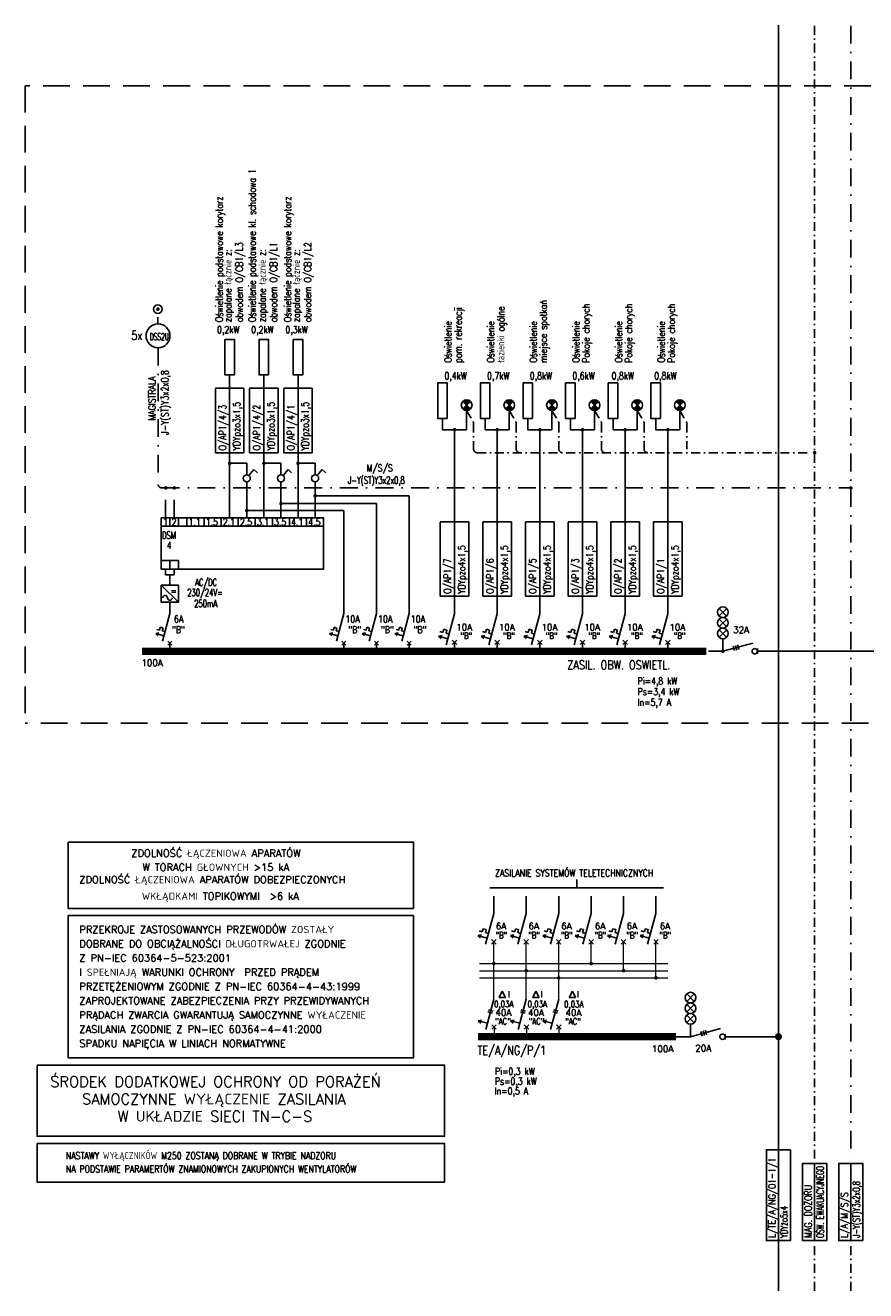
# Model space of a CAD drawing. Header units: inches. Extents: x -145354 to -97635, y 38777 to 78670.
# Tile 217 of 231: x -123907 to -121546, y 58046 to 61599. Entities that reach past the tile are written whole.
import ezdxf

# ---------------------------------------------------------------- set-up
doc = ezdxf.new("R2010")
doc.units = ezdxf.units.IN
doc.header["$MEASUREMENT"] = 0
for name, pattern in [('DASHDOT', [1, 0.5, -0.25, 0, -0.25]), ('DASHDOTX2', [2, 1, -0.5, 0, -0.5]), ('HIDDEN', [0.375, 0.25, -0.125])]:
    doc.linetypes.add(name, pattern=pattern)
doc.layers.add('E-35', color=6, linetype='Continuous', lineweight=25)
for name, color, linetype in [('E35', 6, 'Continuous'), ('E50', 3, 'Continuous'), ('E_OPIS_MOCE', 6, 'Continuous')]:
    doc.layers.add(name, color=color, linetype=linetype)
doc.styles.add('ROMANS', font='romans', dxfattribs={"width": 0.85})

msp = doc.modelspace()

# ---------------------------------------------------------------- hatches: boundary and pattern name
at = {"layer": 'E35'}
h = msp.add_hatch(color=256, dxfattribs=at)
h.paths.add_polyline_path([(-122678, 60543.01, -0.4187988), (-122656.62, 60542.84), (-122667.4, 60532.4)])
h.paths.add_polyline_path([(-122678.17, 60521.97), (-122667.4, 60532.4), (-122656.79, 60521.8, -0.4187988)])
h = msp.add_hatch(color=256, dxfattribs=at)
h.paths.add_polyline_path([(-122558.22, 60543.01, -0.4187988), (-122536.84, 60542.84), (-122547.61, 60532.4)])
h.paths.add_polyline_path([(-122558.38, 60521.97), (-122547.61, 60532.4), (-122537.01, 60521.8, -0.4187988)])
h = msp.add_hatch(color=256, dxfattribs=at)
h.paths.add_polyline_path([(-122438.44, 60543.01, -0.4187988), (-122417.06, 60542.84), (-122427.83, 60532.4)])
h.paths.add_polyline_path([(-122438.6, 60521.97), (-122427.83, 60532.4), (-122417.23, 60521.8, -0.4187988)])
h = msp.add_hatch(color=256, dxfattribs=at)
h.paths.add_polyline_path([(-122318.66, 60543.01, -0.4187988), (-122297.28, 60542.84), (-122308.05, 60532.4)])
h.paths.add_polyline_path([(-122318.82, 60521.97), (-122308.05, 60532.4), (-122297.44, 60521.8, -0.4187988)])
h = msp.add_hatch(color=256, dxfattribs=at)
h.paths.add_polyline_path([(-122198.88, 60543.01, -0.4187988), (-122177.5, 60542.84), (-122188.27, 60532.4)])
h.paths.add_polyline_path([(-122199.04, 60521.97), (-122188.27, 60532.4), (-122177.66, 60521.8, -0.4187988)])
h = msp.add_hatch(color=256, dxfattribs=at)
h.paths.add_polyline_path([(-122079.09, 60543.01, -0.4187988), (-122057.72, 60542.84), (-122068.49, 60532.4)])
h.paths.add_polyline_path([(-122079.26, 60521.97), (-122068.49, 60532.4), (-122057.88, 60521.8, -0.4187988)])

# ---------------------------------------------------------------- linework, layer by layer
at = {"layer": 'E-35', "linetype": 'DASHDOTX2', "ltscale": 25}
for p, q in [((-121689.95, 61597.77), (-121689.95, 58403)), ((-123534.66, 60779.68), (-123534.66, 60760.65)), ((-122667.4, 60517.4), (-122659.55, 60503.82)), ((-122667.4, 60517.4), (-122649.3, 60486.08)), ((-122547.61, 60517.4), (-122539.77, 60503.82)), ((-122547.61, 60517.4), (-122529.52, 60486.08)), ((-122427.83, 60517.4), (-122419.99, 60503.82)), ((-122427.83, 60517.4), (-122409.74, 60486.08)), ((-122308.05, 60517.4), (-122300.2, 60503.82)), ((-122308.05, 60517.4), (-122289.96, 60486.08)), ((-122188.27, 60517.4), (-122170.18, 60486.08)), ((-122068.49, 60517.4), (-122050.4, 60486.08)), ((-122647.96, 60481.08), (-122647.96, 60408.93)), ((-122528.18, 60481.08), (-122528.18, 60408.93)), ((-122408.4, 60481.08), (-122408.4, 60408.93)), ((-122288.62, 60481.08), (-122288.62, 60408.93)), ((-122168.84, 60481.08), (-122168.84, 60408.93)), ((-122049.05, 60481.08), (-122049.05, 60408.93)), ((-122637.96, 60398.93), (-121689.95, 60398.93)), ((-121689.95, 58045.53), (-121689.95, 58186.08)), ((-121588.23, 58045.53), (-121588.23, 58186.08))]:
    msp.add_line(p, q, dxfattribs=at)
at = {"layer": 'E-35'}
msp.add_circle((-123534.35, 60727.09), 33.56, dxfattribs=at)
at = {"layer": 'E-35', "linetype": 'DASHDOTX2', "ltscale": 25}
for centre, start, end in [((-122657.96, 60481.08), 0, 30.01141), ((-122538.18, 60481.08), 0, 30.01141), ((-122418.4, 60481.08), 0, 30.01141), ((-122298.62, 60481.08), 0, 30.01141), ((-122178.84, 60481.08), 0, 30.01141), ((-122059.05, 60481.08), 0, 30.01141), ((-122637.96, 60408.93), 180, 270), ((-122518.18, 60408.93), 180, 270), ((-122398.4, 60408.93), 180, 270), ((-122278.62, 60408.93), 180, 270), ((-122158.84, 60408.93), 180, 270)]:
    msp.add_arc(centre, 10, start, end, dxfattribs=at)
at = {"layer": 'E35', "linetype": 'HIDDEN', "ltscale": 300}
for p, q in [((-120069.5, 61429.67), (-123907.21, 61429.67)), ((-123907.21, 61429.67), (-123907.21, 59639.62)), ((-121538.63, 59639.62), (-123907.21, 59639.62))]:
    msp.add_line(p, q, dxfattribs=at)
at = {"layer": 'E35'}
for p, q in [((-123373.18, 60580.02), (-123333.18, 60580.02)), ((-123373.18, 60398.88), (-123373.18, 60579.05)), ((-123333.18, 60580.02), (-123333.18, 60398.88)), ((-123333.18, 60580.02), (-123293.18, 60580.02)), ((-123333.18, 60398.88), (-123333.18, 60579.05)), ((-123293.18, 60580.02), (-123293.18, 60398.88)), ((-123277.04, 60580.02), (-123237.04, 60580.02)), ((-123277.04, 60398.88), (-123277.04, 60579.05)), ((-123237.04, 60580.02), (-123237.04, 60398.88)), ((-123237.04, 60580.02), (-123197.04, 60580.02)), ((-123237.04, 60398.88), (-123237.04, 60579.05)), ((-123197.04, 60580.02), (-123197.04, 60398.88)), ((-123181.18, 60580.02), (-123141.18, 60580.02)), ((-123181.18, 60398.88), (-123181.18, 60579.05)), ((-123141.18, 60580.02), (-123141.18, 60398.88)), ((-123141.18, 60580.02), (-123101.18, 60580.02)), ((-123141.18, 60398.88), (-123141.18, 60579.05)), ((-123101.18, 60580.02), (-123101.18, 60398.88)), ((-122656.62, 60542.84), (-122678.17, 60521.97)), ((-122656.79, 60521.8), (-122678, 60543.01)), ((-122536.84, 60542.84), (-122558.38, 60521.97)), ((-122537.01, 60521.8), (-122558.22, 60543.01)), ((-122417.06, 60542.84), (-122438.6, 60521.97)), ((-122417.23, 60521.8), (-122438.44, 60543.01)), ((-122297.28, 60542.84), (-122318.82, 60521.97)), ((-122297.44, 60521.8), (-122318.66, 60543.01)), ((-122177.5, 60542.84), (-122199.04, 60521.97)), ((-122177.66, 60521.8), (-122198.88, 60543.01)), ((-122057.72, 60542.84), (-122079.26, 60521.97)), ((-122057.88, 60521.8), (-122079.09, 60543.01)), ((-123333.18, 60398.88), (-123373.18, 60398.88)), ((-123293.18, 60398.88), (-123333.18, 60398.88)), ((-123237.04, 60398.88), (-123277.04, 60398.88)), ((-123197.04, 60398.88), (-123237.04, 60398.88)), ((-123141.18, 60398.88), (-123181.18, 60398.88)), ((-123101.18, 60398.88), (-123141.18, 60398.88)), ((-122741.37, 60204.72), (-122701.37, 60204.72)), ((-122741.37, 59996.14), (-122741.37, 60203.75)), ((-122701.37, 60204.72), (-122701.37, 59996.14)), ((-122701.37, 60204.72), (-122661.37, 60204.72)), ((-122701.37, 59996.14), (-122701.37, 60203.75)), ((-122661.37, 60204.72), (-122661.37, 59996.14)), ((-122621.59, 60204.72), (-122581.59, 60204.72)), ((-122621.59, 59996.14), (-122621.59, 60203.75)), ((-122581.59, 60204.72), (-122581.59, 59996.14)), ((-122581.59, 60204.72), (-122541.59, 60204.72)), ((-122581.59, 59996.14), (-122581.59, 60203.75)), ((-122541.59, 60204.72), (-122541.59, 59996.14)), ((-122501.8, 60204.72), (-122461.8, 60204.72)), ((-122501.8, 59996.14), (-122501.8, 60203.75)), ((-122461.8, 60204.72), (-122461.8, 59996.14)), ((-122461.8, 60204.72), (-122421.8, 60204.72)), ((-122461.8, 59996.14), (-122461.8, 60203.75)), ((-122421.8, 60204.72), (-122421.8, 59996.14)), ((-122382.02, 60204.72), (-122342.02, 60204.72)), ((-122382.02, 59996.14), (-122382.02, 60203.75)), ((-122342.02, 60204.72), (-122342.02, 59996.14)), ((-122342.02, 60204.72), (-122302.02, 60204.72)), ((-122342.02, 59996.14), (-122342.02, 60203.75)), ((-122302.02, 60204.72), (-122302.02, 59996.14)), ((-122262.24, 59997.1), (-122262.24, 60204.72)), ((-122262.24, 60204.72), (-122222.24, 60204.72)), ((-122222.24, 60204.72), (-122222.24, 59996.14)), ((-122222.24, 60204.72), (-122182.24, 60204.72)), ((-122222.24, 59996.14), (-122222.24, 60203.75)), ((-122182.24, 60204.72), (-122182.24, 59996.14)), ((-122142.46, 59997.1), (-122142.46, 60204.72)), ((-122142.46, 60204.72), (-122102.46, 60204.72)), ((-122102.46, 60204.72), (-122102.46, 59996.14)), ((-122102.46, 60204.72), (-122062.46, 60204.72)), ((-122102.46, 59996.14), (-122102.46, 60203.75)), ((-122062.46, 60204.72), (-122062.46, 59996.14)), ((-123525.18, 60026.84), (-123477.18, 59978.84)), ((-122701.37, 59996.14), (-122741.37, 59996.14)), ((-122661.37, 59996.14), (-122701.37, 59996.14)), ((-122581.59, 59996.14), (-122621.59, 59996.14)), ((-122541.59, 59996.14), (-122581.59, 59996.14)), ((-122461.8, 59996.14), (-122501.8, 59996.14)), ((-122421.8, 59996.14), (-122461.8, 59996.14)), ((-122342.02, 59996.14), (-122382.02, 59996.14)), ((-122302.02, 59996.14), (-122342.02, 59996.14)), ((-122222.24, 59996.14), (-122262.24, 59996.14)), ((-122182.24, 59996.14), (-122222.24, 59996.14)), ((-122102.46, 59996.14), (-122142.46, 59996.14)), ((-122062.46, 59996.14), (-122102.46, 59996.14)), ((-121937.01, 59961.32), (-121958.53, 59940.46)), ((-121937.17, 59940.29), (-121958.36, 59961.48)), ((-121937.01, 59931.45), (-121958.53, 59910.59)), ((-121937.17, 59910.42), (-121958.36, 59931.62)), ((-123540.93, 59891.28), (-123532.16, 59893.07)), ((-123540.93, 59891.28), (-123534.23, 59885.34)), ((-123517.74, 59885.06), (-123540.93, 59891.28)), ((-123537.82, 59902.87), (-123530.09, 59900.8)), ((-123530.09, 59900.8), (-123528.02, 59908.52)), ((-123528.02, 59908.52), (-123520.29, 59906.45)), ((-123528.02, 59908.52), (-123520.29, 59906.45)), ((-123520.29, 59906.45), (-123522.36, 59898.73)), ((-123522.36, 59898.73), (-123514.64, 59896.66)), ((-123052.4, 59891.28), (-123043.64, 59893.07)), ((-123052.4, 59891.28), (-123045.71, 59885.34)), ((-123029.22, 59885.06), (-123052.4, 59891.28)), ((-123049.29, 59902.87), (-123041.57, 59900.8)), ((-123041.57, 59900.8), (-123039.5, 59908.52)), ((-123039.5, 59908.52), (-123031.77, 59906.45)), ((-123039.5, 59908.52), (-123031.77, 59906.45)), ((-123031.77, 59906.45), (-123033.84, 59898.73)), ((-123033.84, 59898.73), (-123026.11, 59896.66)), ((-122960.7, 59891.28), (-122951.93, 59893.07)), ((-122960.7, 59891.28), (-122954, 59885.34)), ((-122937.51, 59885.06), (-122960.7, 59891.28)), ((-122957.59, 59902.87), (-122949.86, 59900.8)), ((-122949.86, 59900.8), (-122947.79, 59908.52)), ((-122947.79, 59908.52), (-122940.06, 59906.45)), ((-122947.79, 59908.52), (-122940.06, 59906.45)), ((-122940.06, 59906.45), (-122942.14, 59898.73)), ((-122942.14, 59898.73), (-122934.41, 59896.66)), ((-122868.99, 59891.28), (-122860.23, 59893.07)), ((-122868.99, 59891.28), (-122862.3, 59885.34)), ((-122845.81, 59885.06), (-122868.99, 59891.28)), ((-122865.89, 59902.87), (-122858.16, 59900.8)), ((-122858.16, 59900.8), (-122856.09, 59908.52)), ((-122856.09, 59908.52), (-122848.36, 59906.45)), ((-122856.09, 59908.52), (-122848.36, 59906.45)), ((-122848.36, 59906.45), (-122850.43, 59898.73)), ((-122850.43, 59898.73), (-122842.7, 59896.66)), ((-122746.08, 59883.64), (-122736.22, 59885.66)), ((-122746.08, 59883.64), (-122738.55, 59876.97)), ((-122720, 59876.65), (-122746.08, 59883.64)), ((-122742.59, 59896.68), (-122733.89, 59894.35)), ((-122733.89, 59894.35), (-122731.57, 59903.05)), ((-122731.57, 59903.05), (-122722.87, 59900.72)), ((-122722.87, 59900.72), (-122725.2, 59892.02)), ((-122725.2, 59892.02), (-122716.51, 59889.69)), ((-122626.3, 59883.64), (-122616.44, 59885.66)), ((-122626.3, 59883.64), (-122618.77, 59876.97)), ((-122600.22, 59876.65), (-122626.3, 59883.64)), ((-122622.81, 59896.68), (-122614.11, 59894.35)), ((-122614.11, 59894.35), (-122611.78, 59903.05)), ((-122611.78, 59903.05), (-122603.09, 59900.72)), ((-122603.09, 59900.72), (-122605.42, 59892.02)), ((-122605.42, 59892.02), (-122596.73, 59889.69)), ((-122506.52, 59883.64), (-122496.66, 59885.66)), ((-122506.52, 59883.64), (-122498.99, 59876.97)), ((-122480.44, 59876.65), (-122506.52, 59883.64)), ((-122503.02, 59896.68), (-122494.33, 59894.35)), ((-122494.33, 59894.35), (-122492, 59903.05)), ((-122492, 59903.05), (-122483.31, 59900.72)), ((-122483.31, 59900.72), (-122485.64, 59892.02)), ((-122485.64, 59892.02), (-122476.94, 59889.69)), ((-122386.74, 59883.64), (-122376.88, 59885.66)), ((-122386.74, 59883.64), (-122379.21, 59876.97)), ((-122360.66, 59876.65), (-122386.74, 59883.64)), ((-122383.24, 59896.68), (-122374.55, 59894.35)), ((-122374.55, 59894.35), (-122372.22, 59903.05)), ((-122372.22, 59903.05), (-122363.53, 59900.72)), ((-122363.53, 59900.72), (-122365.86, 59892.02)), ((-122365.86, 59892.02), (-122357.16, 59889.69)), ((-122266.96, 59883.64), (-122257.1, 59885.66)), ((-122266.96, 59883.64), (-122259.43, 59876.97)), ((-122240.88, 59876.65), (-122266.96, 59883.64)), ((-122263.46, 59896.68), (-122254.77, 59894.35)), ((-122254.77, 59894.35), (-122252.44, 59903.05)), ((-122252.44, 59903.05), (-122243.74, 59900.72)), ((-122243.74, 59900.72), (-122246.07, 59892.02)), ((-122246.07, 59892.02), (-122237.38, 59889.69)), ((-122147.17, 59883.64), (-122137.32, 59885.66)), ((-122147.17, 59883.64), (-122139.64, 59876.97)), ((-122121.09, 59876.65), (-122147.17, 59883.64)), ((-122143.68, 59896.68), (-122134.99, 59894.35)), ((-122134.99, 59894.35), (-122132.66, 59903.05)), ((-122132.66, 59903.05), (-122123.96, 59900.72)), ((-122123.96, 59900.72), (-122126.29, 59892.02)), ((-122126.29, 59892.02), (-122117.6, 59889.69)), ((-121937.01, 59901.58), (-121958.53, 59880.72)), ((-121937.17, 59880.55), (-121958.36, 59901.75)), ((-123506.84, 59869.98), (-123495.52, 59858.67)), ((-123506.84, 59858.67), (-123495.52, 59869.98)), ((-123018.31, 59869.98), (-123007, 59858.67)), ((-123018.31, 59858.67), (-123007, 59869.98)), ((-122926.61, 59869.98), (-122915.29, 59858.67)), ((-122926.61, 59858.67), (-122915.29, 59869.98)), ((-122834.9, 59869.98), (-122823.59, 59858.67)), ((-122834.9, 59858.67), (-122823.59, 59869.98)), ((-122707.73, 59859.85), (-122695, 59872.58)), ((-122707.73, 59872.58), (-122695, 59859.85)), ((-122701.37, 59848.22), (-122701.37, 59866.22)), ((-122587.95, 59859.85), (-122575.22, 59872.58)), ((-122587.95, 59872.58), (-122575.22, 59859.85)), ((-122581.59, 59848.22), (-122581.59, 59866.22)), ((-122468.17, 59859.85), (-122455.44, 59872.58)), ((-122468.17, 59872.58), (-122455.44, 59859.85)), ((-122461.8, 59848.22), (-122461.8, 59866.22)), ((-122348.39, 59859.85), (-122335.66, 59872.58)), ((-122348.39, 59872.58), (-122335.66, 59859.85)), ((-122342.02, 59848.22), (-122342.02, 59866.22)), ((-122228.6, 59859.85), (-122215.88, 59872.58)), ((-122228.6, 59872.58), (-122215.88, 59859.85)), ((-122222.24, 59848.22), (-122222.24, 59866.22)), ((-122108.82, 59859.85), (-122096.09, 59872.58)), ((-122108.82, 59872.58), (-122096.09, 59859.85)), ((-122102.46, 59848.22), (-122102.46, 59866.22)), ((-121947.77, 59841.2), (-121947.77, 59876.17)), ((-121918.41, 59856.01), (-121914.94, 59843.05)), ((-121912.22, 59857.67), (-121908.74, 59844.71)), ((-121906.02, 59859.33), (-121902.55, 59846.37)), ((-121850.7, 59833.71), (-121850.7, 59848.69)), ((-122602.13, 59177.04), (-122114.17, 59177.04)), ((-122358.15, 59200.55), (-122358.15, 59177.04)), ((-122623.59, 59053.43), (-122621.26, 59062.13)), ((-122621.26, 59062.13), (-122612.56, 59059.8)), ((-122532.51, 59053.43), (-122530.18, 59062.13)), ((-122530.18, 59062.13), (-122521.48, 59059.8)), ((-122441.42, 59053.43), (-122439.09, 59062.13)), ((-122439.09, 59062.13), (-122430.4, 59059.8)), ((-122350.34, 59053.43), (-122348.01, 59062.13)), ((-122348.01, 59062.13), (-122339.32, 59059.8)), ((-122259.26, 59053.43), (-122256.93, 59062.13)), ((-122256.93, 59062.13), (-122248.24, 59059.8)), ((-122168.18, 59053.43), (-122165.85, 59062.13)), ((-122165.85, 59062.13), (-122157.16, 59059.8)), ((-122635.77, 59042.72), (-122625.92, 59044.74)), ((-122635.77, 59042.72), (-122628.24, 59036.05)), ((-122609.69, 59035.74), (-122635.77, 59042.72)), ((-122632.28, 59055.76), (-122623.59, 59053.43)), ((-122612.56, 59059.8), (-122614.89, 59051.11)), ((-122614.89, 59051.11), (-122606.2, 59048.78)), ((-122597.42, 59031.66), (-122584.69, 59018.93)), ((-122597.42, 59018.93), (-122584.69, 59031.66)), ((-122544.69, 59042.72), (-122534.83, 59044.74)), ((-122544.69, 59042.72), (-122537.16, 59036.05)), ((-122518.61, 59035.74), (-122544.69, 59042.72)), ((-122541.2, 59055.76), (-122532.51, 59053.43)), ((-122521.48, 59059.8), (-122523.81, 59051.11)), ((-122523.81, 59051.11), (-122515.12, 59048.78)), ((-122506.34, 59031.66), (-122493.61, 59018.93)), ((-122506.34, 59018.93), (-122493.61, 59031.66)), ((-122453.61, 59042.72), (-122443.75, 59044.74)), ((-122453.61, 59042.72), (-122446.08, 59036.05)), ((-122427.53, 59035.74), (-122453.61, 59042.72)), ((-122450.12, 59055.76), (-122441.42, 59053.43)), ((-122430.4, 59059.8), (-122432.73, 59051.11)), ((-122432.73, 59051.11), (-122424.04, 59048.78)), ((-122415.26, 59031.66), (-122402.53, 59018.93)), ((-122415.26, 59018.93), (-122402.53, 59031.66)), ((-122362.53, 59042.72), (-122352.67, 59044.74)), ((-122362.53, 59042.72), (-122355, 59036.05)), ((-122336.45, 59035.74), (-122362.53, 59042.72)), ((-122359.04, 59055.76), (-122350.34, 59053.43)), ((-122339.32, 59059.8), (-122341.65, 59051.11)), ((-122341.65, 59051.11), (-122332.96, 59048.78)), ((-122324.18, 59031.66), (-122311.45, 59018.93)), ((-122324.18, 59018.93), (-122311.45, 59031.66)), ((-122271.45, 59042.72), (-122261.59, 59044.74)), ((-122271.45, 59042.72), (-122263.92, 59036.05)), ((-122245.37, 59035.74), (-122271.45, 59042.72)), ((-122267.96, 59055.76), (-122259.26, 59053.43)), ((-122248.24, 59059.8), (-122250.57, 59051.11)), ((-122250.57, 59051.11), (-122241.88, 59048.78)), ((-122233.1, 59031.66), (-122220.37, 59018.93)), ((-122233.1, 59018.93), (-122220.37, 59031.66)), ((-122180.37, 59042.72), (-122170.51, 59044.74)), ((-122180.37, 59042.72), (-122172.84, 59036.05)), ((-122154.29, 59035.74), (-122180.37, 59042.72)), ((-122176.88, 59055.76), (-122168.18, 59053.43)), ((-122157.16, 59059.8), (-122159.49, 59051.11)), ((-122159.49, 59051.11), (-122150.8, 59048.78)), ((-122142.02, 59031.66), (-122129.29, 59018.93)), ((-122142.02, 59018.93), (-122129.29, 59031.66)), ((-122567.32, 58887.07), (-122576.32, 58869.07)), ((-122558.32, 58869.07), (-122567.32, 58887.07)), ((-122472.95, 58887.07), (-122481.95, 58869.07)), ((-122463.95, 58869.07), (-122472.95, 58887.07)), ((-122370.46, 58886.68), (-122379.46, 58868.68)), ((-122361.46, 58868.68), (-122370.46, 58886.68)), ((-122576.32, 58869.07), (-122558.32, 58869.07)), ((-122481.95, 58869.07), (-122463.95, 58869.07)), ((-122379.46, 58868.68), (-122361.46, 58868.68)), ((-122027.87, 58878.97), (-122049.39, 58858.11)), ((-122027.87, 58849.1), (-122049.39, 58828.25)), ((-122028.04, 58857.95), (-122049.23, 58879.14)), ((-122028.04, 58828.08), (-122049.23, 58849.27)), ((-122607.53, 58828.23), (-122594.57, 58824.76)), ((-122605.87, 58834.43), (-122592.91, 58830.95)), ((-122516.45, 58828.23), (-122503.49, 58824.76)), ((-122514.79, 58834.43), (-122501.83, 58830.95)), ((-122425.37, 58828.23), (-122412.41, 58824.76)), ((-122423.71, 58834.43), (-122410.75, 58830.95)), ((-122027.87, 58819.24), (-122049.39, 58798.38)), ((-122028.04, 58798.21), (-122049.23, 58819.4)), ((-122635.14, 58803.59), (-122625.28, 58805.61)), ((-122635.14, 58803.59), (-122627.61, 58796.92)), ((-122609.06, 58796.6), (-122635.14, 58803.59)), ((-122596.79, 58792.53), (-122584.06, 58779.8)), ((-122596.79, 58779.8), (-122584.06, 58792.53)), ((-122544.06, 58803.59), (-122534.2, 58805.61)), ((-122544.06, 58803.59), (-122536.53, 58796.92)), ((-122517.98, 58796.6), (-122544.06, 58803.59)), ((-122505.71, 58792.53), (-122492.98, 58779.8)), ((-122505.71, 58779.8), (-122492.98, 58792.53)), ((-122452.98, 58803.59), (-122443.12, 58805.61)), ((-122426.9, 58796.6), (-122452.98, 58803.59)), ((-122452.98, 58803.59), (-122445.45, 58796.92)), ((-122414.63, 58792.53), (-122401.9, 58779.8)), ((-122414.63, 58779.8), (-122401.9, 58792.53)), ((-122038.63, 58758.86), (-122038.63, 58793.82)), ((-122038.63, 58758.86), (-122038.63, 58793.82)), ((-122009.28, 58773.67), (-122005.81, 58760.71)), ((-122003.08, 58775.33), (-121999.61, 58762.37)), ((-121996.89, 58776.99), (-121993.41, 58764.03)), ((-121941.57, 58751.36), (-121941.57, 58766.35))]:
    msp.add_line(p, q, dxfattribs=at)
at = {"layer": 'E35', "color": 3}
for p, q in [((-122701.37, 60204.72), (-122701.37, 60463.46)), ((-122701.37, 60393.42), (-122701.37, 60463.46)), ((-122581.59, 60204.72), (-122581.59, 60463.46)), ((-122581.59, 60393.42), (-122581.59, 60463.46)), ((-122461.8, 60204.72), (-122461.8, 60463.46)), ((-122461.8, 60393.42), (-122461.8, 60463.46)), ((-122342.02, 60204.72), (-122342.02, 60463.46)), ((-122342.02, 60393.42), (-122342.02, 60463.46)), ((-122222.24, 60393.42), (-122222.24, 60463.46)), ((-122222.24, 60204.72), (-122222.24, 60463.46)), ((-122102.46, 60393.42), (-122102.46, 60463.46)), ((-122102.46, 60204.72), (-122102.46, 60463.46)), ((-122829.25, 59946.88), (-122829.25, 60277.95)), ((-123012.65, 59946.88), (-123012.65, 60236.67)), ((-122920.95, 59946.88), (-122920.95, 60256.15)), ((-122701.37, 59946.2), (-122701.37, 59994.36)), ((-122581.59, 59946.2), (-122581.59, 59994.36)), ((-122461.8, 59946.2), (-122461.8, 59994.36)), ((-122342.02, 59946.2), (-122342.02, 59994.36)), ((-122222.24, 59946.2), (-122222.24, 59994.36)), ((-122102.46, 59946.2), (-122102.46, 59994.36)), ((-123501.18, 59946.88), (-123501.18, 59978.84)), ((-123501.18, 59946.88), (-123521.88, 59869.61)), ((-123012.65, 59946.88), (-123033.36, 59869.61)), ((-122920.95, 59946.88), (-122941.65, 59869.61)), ((-122829.25, 59946.88), (-122849.95, 59869.61)), ((-122701.37, 59946.2), (-122724.66, 59859.27)), ((-122581.59, 59946.2), (-122604.88, 59859.27)), ((-122461.8, 59946.2), (-122485.1, 59859.27)), ((-122342.02, 59946.2), (-122365.32, 59859.27)), ((-122222.24, 59946.2), (-122245.53, 59859.27)), ((-122102.46, 59946.2), (-122125.75, 59859.27)), ((-121947.77, 59841.2), (-121863.2, 59863.86)), ((-122591.06, 59105.28), (-122591.06, 59153.44)), ((-122499.98, 59105.28), (-122499.98, 59153.44)), ((-122408.9, 59105.28), (-122408.9, 59153.44)), ((-122317.82, 59105.28), (-122317.82, 59153.44)), ((-122226.74, 59105.28), (-122226.74, 59153.44)), ((-122135.65, 59105.28), (-122135.65, 59153.44)), ((-122591.06, 59105.28), (-122614.35, 59018.35)), ((-122499.98, 59105.28), (-122523.27, 59018.35)), ((-122408.9, 59105.28), (-122432.19, 59018.35)), ((-122317.82, 59105.28), (-122341.11, 59018.35)), ((-122226.74, 59105.28), (-122250.03, 59018.35)), ((-122135.65, 59105.28), (-122158.95, 59018.35)), ((-122591.06, 58863.78), (-122613.72, 58779.22)), ((-122499.98, 58863.78), (-122522.64, 58779.22)), ((-122408.9, 58863.78), (-122431.56, 58779.22)), ((-122038.63, 58758.86), (-121954.07, 58781.52))]:
    msp.add_line(p, q, dxfattribs=at)
at = {"layer": 'E35', "linetype": 'Continuous'}
for p, q in [((-123278.93, 60334.77), (-123265.18, 60351.97)), ((-123265.18, 60351.97), (-123255.18, 60341.97)), ((-123182.79, 60334.77), (-123169.04, 60351.97)), ((-123169.04, 60351.97), (-123159.04, 60341.97)), ((-123086.93, 60334.77), (-123073.18, 60351.97)), ((-123073.18, 60351.97), (-123063.18, 60341.97))]:
    msp.add_line(p, q, dxfattribs=at)
at = {"layer": 'E35', "linetype": 'Continuous', "lineweight": 0}
for p, q in [((-122631.47, 58964.16), (-122102.68, 58964.16)), ((-122631.47, 58944.16), (-122102.68, 58944.16)), ((-122631.47, 58924.16), (-122102.68, 58924.16)), ((-122590.42, 58786.16), (-122590.42, 58758.86)), ((-122499.34, 58786.16), (-122499.34, 58758.86)), ((-122408.26, 58786.16), (-122408.26, 58758.86))]:
    msp.add_line(p, q, dxfattribs=at)
at = {"layer": 'E35', "ltscale": 60, "const_width": 5}
msp.add_lwpolyline([(-123537.16, 60802.12, 1), (-123532.16, 60802.12, 1)], format="xyb", close=True, dxfattribs=at)
at = {"layer": 'E35'}
for points in [[(-123319.87, 60617.33), (-123319.87, 60717.13), (-123346.49, 60717.13), (-123346.49, 60617.33)], [(-123223.73, 60617.33), (-123223.73, 60717.13), (-123250.35, 60717.13), (-123250.35, 60617.33)], [(-123127.87, 60617.33), (-123127.87, 60717.13), (-123154.49, 60717.13), (-123154.49, 60617.33)], [(-122722.03, 60495.04), (-122722.03, 60594.84), (-122748.65, 60594.84), (-122748.65, 60495.04)], [(-122602.25, 60495.04), (-122602.25, 60594.84), (-122628.87, 60594.84), (-122628.87, 60495.04)], [(-122482.47, 60495.04), (-122482.47, 60594.84), (-122509.09, 60594.84), (-122509.09, 60495.04)], [(-122362.68, 60495.04), (-122362.68, 60594.84), (-122389.3, 60594.84), (-122389.3, 60495.04)], [(-122242.9, 60495.04), (-122242.9, 60594.84), (-122269.52, 60594.84), (-122269.52, 60495.04)], [(-122123.12, 60495.04), (-122123.12, 60594.84), (-122149.74, 60594.84), (-122149.74, 60495.04)], [(-123525.18, 60216.15), (-123501.18, 60216.15), (-123501.18, 60192.15), (-123525.18, 60192.15)], [(-123501.18, 60216.15), (-123477.18, 60216.15), (-123477.18, 60192.15), (-123501.18, 60192.15)], [(-123477.18, 60216.15), (-123453.18, 60216.15), (-123453.18, 60192.15), (-123477.18, 60192.15)], [(-123453.18, 60216.15), (-123405.18, 60216.15), (-123405.18, 60192.15), (-123453.18, 60192.15)], [(-123405.18, 60216.15), (-123357.18, 60216.15), (-123357.18, 60192.15), (-123405.18, 60192.15)], [(-123357.18, 60216.15), (-123309.18, 60216.15), (-123309.18, 60192.15), (-123357.18, 60192.15)], [(-123309.18, 60216.15), (-123261.18, 60216.15), (-123261.18, 60192.15), (-123309.18, 60192.15)], [(-123261.18, 60216.15), (-123213.18, 60216.15), (-123213.18, 60192.15), (-123261.18, 60192.15)], [(-123213.18, 60216.15), (-123165.18, 60216.15), (-123165.18, 60192.15), (-123213.18, 60192.15)], [(-123165.18, 60216.15), (-123117.18, 60216.15), (-123117.18, 60192.15), (-123165.18, 60192.15)], [(-123117.18, 60216.15), (-123069.18, 60216.15), (-123069.18, 60192.15), (-123117.18, 60192.15)], [(-123525.18, 60192.15), (-123069.18, 60192.15), (-123069.18, 60072.15), (-123525.18, 60072.15)], [(-123525.18, 60096.15), (-123501.18, 60096.15), (-123501.18, 60072.15), (-123525.18, 60072.15)], [(-123501.18, 60096.15), (-123477.18, 60096.15), (-123477.18, 60072.15), (-123501.18, 60072.15)], [(-123525.18, 59978.84), (-123525.18, 60026.84), (-123477.18, 60026.84), (-123477.18, 59978.84)]]:
    msp.add_lwpolyline(points, close=True, dxfattribs=at)
at = {"layer": 'E35', "color": 3, "const_width": 5}
for points in [[(-121687.45, 60398.93, -1), (-121692.45, 60398.93, -1)], [(-121585.73, 60299.98, -1), (-121590.73, 60299.98, -1)]]:
    msp.add_lwpolyline(points, format="xyb", close=True, dxfattribs=at)
at = {"layer": 'E35', "linetype": 'Continuous'}
for points in [[(-121791.67, 58441.26), (-121825.58, 58441.26), (-121825.58, 58186.08), (-121791.67, 58186.08)], [(-121757.76, 58441.26), (-121791.67, 58441.26), (-121791.67, 58186.08), (-121757.76, 58186.08)], [(-121689.95, 58186.08), (-121723.86, 58186.08), (-121723.86, 58403), (-121689.95, 58403)], [(-121656.05, 58186.08), (-121689.95, 58186.08), (-121689.95, 58403), (-121656.05, 58403)], [(-121588.23, 58186.08), (-121622.14, 58186.08), (-121622.14, 58403), (-121588.23, 58403)], [(-121554.33, 58186.08), (-121588.23, 58186.08), (-121588.23, 58403), (-121554.33, 58403)]]:
    msp.add_lwpolyline(points, close=True, dxfattribs=at)
for centre, radius in [((-123534.66, 60802.12), 12), ((-123285.18, 60326.97), 10), ((-123189.04, 60326.97), 10), ((-123093.18, 60326.97), 10)]:
    msp.add_circle(centre, radius, dxfattribs=at)
at = {"layer": 'E35'}
for centre, radius in [((-122667.4, 60532.4), 15), ((-122547.61, 60532.4), 15), ((-122427.83, 60532.4), 15), ((-122308.05, 60532.4), 15), ((-122188.27, 60532.4), 15), ((-122068.49, 60532.4), 15), ((-121947.77, 59950.89), 14.98), ((-121947.77, 59921.02), 14.98), ((-121947.77, 59891.15), 14.98), ((-121858.2, 59841.2), 7.49), ((-122038.63, 58868.54), 14.98), ((-122038.63, 58838.68), 14.98), ((-122038.63, 58808.81), 14.98), ((-121949.06, 58758.86), 7.49)]:
    msp.add_circle(centre, radius, dxfattribs=at)
for centre, start, end in [((-123514.47, 59991.35), 0, 180), ((-123500.97, 59991.35), 180, 0)]:
    msp.add_arc(centre, 6.75, start, end, dxfattribs=at)
at = {"layer": 'E50'}
for p, q in [((-121791.67, 58441.26), (-121791.67, 61599.2)), ((-123237.04, 60617.33), (-123237.04, 60605.77)), ((-122667.4, 60463.46), (-122735.34, 60463.46)), ((-122547.61, 60463.46), (-122615.56, 60463.46)), ((-122427.83, 60463.46), (-122495.78, 60463.46)), ((-122308.05, 60463.46), (-122375.99, 60463.46)), ((-122188.27, 60463.46), (-122256.21, 60463.46)), ((-122068.49, 60463.46), (-122136.43, 60463.46)), ((-123501.18, 59864.33), (-123501.18, 59846.44)), ((-123012.65, 59864.33), (-123012.65, 59846.44)), ((-122920.95, 59864.33), (-122920.95, 59846.44)), ((-122829.25, 59864.33), (-122829.25, 59846.44)), ((-121850.7, 59841.2), (-121486.52, 59841.2)), ((-121941.57, 58758.86), (-121791.67, 58758.86)), ((-121791.67, 58186.08), (-121791.67, 58045.53))]:
    msp.add_line(p, q, dxfattribs=at)
at = {"layer": 'E50', "color": 6, "linetype": 'DASHDOTX2', "ltscale": 50}
for p, q in [((-121588.23, 61597.77), (-121588.23, 58403)), ((-123534.35, 60693.54), (-123533.88, 60309.97)), ((-123523.88, 60299.98), (-121588.23, 60299.98)), ((-123513.18, 60216.15), (-123513.18, 60299.98)), ((-123489.18, 60216.15), (-123489.18, 60299.98))]:
    msp.add_line(p, q, dxfattribs=at)
at = {"layer": 'E50', "linetype": 'Continuous', "ltscale": 0.5}
for p, q in [((-123333.18, 60580.02), (-123333.18, 60617.33)), ((-123237.04, 60580.02), (-123237.04, 60605.77)), ((-123141.18, 60580.02), (-123141.18, 60617.33)), ((-122735.34, 60463.46), (-122735.34, 60495.04)), ((-122667.4, 60463.46), (-122667.4, 60517.41)), ((-122615.56, 60463.46), (-122615.56, 60495.04)), ((-122547.61, 60463.46), (-122547.61, 60517.41)), ((-122495.78, 60463.46), (-122495.78, 60495.04)), ((-122427.83, 60463.46), (-122427.83, 60517.41)), ((-122375.99, 60463.46), (-122375.99, 60495.04)), ((-122308.05, 60463.46), (-122308.05, 60517.41)), ((-122256.21, 60463.46), (-122256.21, 60495.04)), ((-122188.27, 60463.46), (-122188.27, 60517.41)), ((-122136.43, 60463.46), (-122136.43, 60495.04)), ((-122068.49, 60463.46), (-122068.49, 60517.41)), ((-123333.18, 60216.15), (-123333.18, 60415.29)), ((-123237.04, 60216.15), (-123237.04, 60415.29)), ((-123141.18, 60216.15), (-123141.18, 60415.29)), ((-123513.18, 60072.15), (-123513.18, 60056.05)), ((-123513.18, 60072.15), (-123513.18, 60056.05)), ((-123489.18, 60072.15), (-123489.18, 60056.05)), ((-123489.18, 60072.15), (-123489.18, 60056.05)), ((-123513.18, 60056.05), (-123489.18, 60056.05)), ((-123513.18, 60056.05), (-123489.18, 60056.05))]:
    msp.add_line(p, q, dxfattribs=at)
at = {"layer": 'E50', "linetype": 'Continuous'}
for p, q in [((-123333.18, 60369.13), (-123285.18, 60369.13)), ((-123285.18, 60336.97), (-123285.18, 60369.13)), ((-123237.04, 60369.13), (-123189.04, 60369.13)), ((-123189.04, 60336.97), (-123189.04, 60369.13)), ((-123141.18, 60369.13), (-123093.18, 60369.13)), ((-123093.18, 60336.97), (-123093.18, 60369.13)), ((-123285.18, 60216.15), (-123285.18, 60316.97)), ((-123189.04, 60216.15), (-123189.04, 60316.97)), ((-123093.18, 60216.15), (-123093.18, 60316.97)), ((-123093.18, 60277.95), (-122829.25, 60277.95)), ((-123285.18, 60236.67), (-123012.65, 60236.67)), ((-123189.04, 60256.15), (-122920.95, 60256.15)), ((-121947.77, 59841.2), (-121988.48, 59841.2)), ((-122038.63, 58758.86), (-122079.35, 58758.86))]:
    msp.add_line(p, q, dxfattribs=at)
at = {"layer": 'E50', "linetype": 'DASHDOT'}
for p in [(-123501.18, 60041.45), (-123501.18, 60026.84)]:
    msp.add_line(p, (-123501.18, 60056.05), dxfattribs=at)
at = {"layer": 'E50', "linetype": 'Continuous', "lineweight": 0}
for p, q in [((-122591.06, 58964.16), (-122591.06, 59025.3)), ((-122499.98, 58964.16), (-122499.98, 59025.3)), ((-122408.9, 58924.16), (-122408.9, 59025.3)), ((-122317.82, 58964.16), (-122317.82, 59025.3)), ((-122226.74, 58944.16), (-122226.74, 59025.3)), ((-122135.65, 58924.16), (-122135.65, 59025.3)), ((-122591.06, 58863.78), (-122591.06, 58964.44)), ((-122499.98, 58863.78), (-122499.98, 58964.16)), ((-122408.9, 58863.78), (-122408.9, 58924.44))]:
    msp.add_line(p, q, dxfattribs=at)
at = {"layer": 'E50', "linetype": 'Continuous', "const_width": 5}
for points in [[(-122701.37, 60460.96, 1), (-122701.37, 60465.96, 1)], [(-122581.59, 60460.96, 1), (-122581.59, 60465.96, 1)], [(-122461.8, 60460.96, 1), (-122461.8, 60465.96, 1)], [(-122342.02, 60460.96, 1), (-122342.02, 60465.96, 1)], [(-122222.24, 60460.96, 1), (-122222.24, 60465.96, 1)], [(-122102.46, 60460.96, 1), (-122102.46, 60465.96, 1)], [(-123333.18, 60366.63, -1), (-123333.18, 60371.63, -1)], [(-123237.04, 60366.63, -1), (-123237.04, 60371.63, -1)], [(-123141.18, 60366.63, -1), (-123141.18, 60371.63, -1)], [(-123093.18, 60275.45, -1), (-123093.18, 60280.45, -1)], [(-123285.18, 60234.17, -1), (-123285.18, 60239.17, -1)], [(-123189.04, 60253.65, -1), (-123189.04, 60258.65, -1)], [(-122593.56, 58964.16, 1), (-122588.56, 58964.16, 1)], [(-122320.32, 58964.16, 1), (-122315.32, 58964.16, 1)], [(-122502.48, 58944.16, 1), (-122497.48, 58944.16, 1)], [(-122411.4, 58924.16, 1), (-122406.4, 58924.16, 1)], [(-122229.24, 58944.16, 1), (-122224.24, 58944.16, 1)], [(-122138.15, 58924.16, 1), (-122133.15, 58924.16, 1)], [(-122586.04, 58758.86, 1), (-122581.04, 58758.86, 1)]]:
    msp.add_lwpolyline(points, format="xyb", close=True, dxfattribs=at)
at = {"layer": 'E50', "color": 6, "linetype": 'DASHDOTX2', "ltscale": 50, "const_width": 5}
for points in [[(-123512.56, 60297.56, -1), (-123512.56, 60302.56, -1)], [(-123488.56, 60297.56, -1), (-123488.56, 60302.56, -1)]]:
    msp.add_lwpolyline(points, format="xyb", close=True, dxfattribs=at)
at = {"layer": 'E50', "ltscale": 60, "const_width": 20}
msp.add_lwpolyline([(-121994.22, 59841.2), (-123579.23, 59841.2)], dxfattribs=at)
at = {"layer": 'E50'}
for points, const_width in [([(-121945.27, 59841.2, -1), (-121950.27, 59841.2, -1)], 5), ([(-121786.67, 58758.86, -1), (-121796.67, 58758.86, -1)], 10)]:
    msp.add_lwpolyline(points, format="xyb", close=True, dxfattribs=dict(at, const_width=const_width))
at = {"layer": 'E50', "linetype": 'Continuous'}
for points in [[(-123786.74, 59305.32), (-122816.74, 59305.32), (-122816.74, 59119.05), (-123786.74, 59119.05)], [(-123786.74, 59099.05), (-122816.74, 59099.05), (-122816.74, 58699.05), (-123786.74, 58699.05)]]:
    msp.add_lwpolyline(points, close=True, dxfattribs=at)
at = {"layer": 'E50', "linetype": 'Continuous', "const_width": 20}
msp.add_lwpolyline([(-122635.18, 58758.86), (-122079.35, 58758.86)], dxfattribs=at)
at = {"layer": 'E50'}
for points in [[(-123873.95, 58679.05), (-123873.95, 58479.05), (-122729.53, 58479.05), (-122729.53, 58679.05)], [(-123873.95, 58459.05), (-123873.95, 58350.45), (-122729.53, 58350.45), (-122729.53, 58459.05)]]:
    msp.add_lwpolyline(points, close=True, dxfattribs=at)
at = {"layer": 'E50', "color": 6, "linetype": 'DASHDOTX2', "ltscale": 50}
msp.add_arc((-123523.88, 60309.98), 10, 180.0744, 270, dxfattribs=at)

# ---------------------------------------------------------------- texts
at = {"layer": 'E35', "color": 2, "style": 'ROMANS', "width": 0.8}
for s, p in [('Oświetlenie podstawowe kl. schodowa 1', (-123260.06, 60765.75)), ('Oświetlenie podstawowe korytarz', (-123352.49, 60765.75)), ('Oświetlenie podstawowe korytarz', (-123160.49, 60765.75)), ('zapalane łącznie z:', (-123328.02, 60765.75)), ('obwodem O/CB1/L3', (-123296.29, 60765.75)), ('zapalane łącznie z:', (-123231.88, 60765.75)), ('obwodem O/CB1/L1', (-123200.15, 60765.75)), ('zapalane łącznie z:', (-123136.02, 60765.75)), ('obwodem O/CB1/L2', (-123104.29, 60765.75)), ('łazienki ogólne', (-122561.56, 60651.67)), ('miejsce spotkań', (-122441.78, 60651.67)), ('Pokoje chorych', (-122322, 60651.67)), ('Pokoje chorych', (-122202.22, 60651.67)), ('Pokoje chorych', (-122082.44, 60651.67)), ('Oświetlenie', (-122709.81, 60651.67)), ('pom. rekreacji', (-122681.35, 60651.67)), ('Oświetlenie', (-122590.02, 60651.67)), ('Oświetlenie', (-122470.24, 60651.67)), ('Oświetlenie', (-122350.46, 60651.67)), ('Oświetlenie', (-122230.68, 60651.67)), ('Oświetlenie', (-122110.9, 60651.67))]:
    msp.add_text(s, height=20, rotation=90, dxfattribs=at).set_placement(p)
at = {"layer": 'E35', "color": 7, "style": 'ROMANS'}
for s, height, width, p in [('5x', 25, 0.8, (-123609.86, 60716.05)), ('DSS2U', 20, 0.5, (-123557.74, 60715.06)), ('DSM', 20, 0.7, (-123523.23, 60157.25)), ('4', 20, 0.7, (-123509.26, 60128.84)), ('AC/DC', 20, 0.7, (-123430.28, 60024.85)), ('230/24V=', 20, 0.7, (-123452.28, 59996.22)), ('250mA', 20, 0.7, (-123432.87, 59965.32))]:
    msp.add_text(s, height=height, dxfattribs=dict(at, width=width)).set_placement(p)
at = {"layer": 'E35', "style": 'ROMANS'}
for s, height, width, p in [('0,2kW', 20, 0.8, (-123368.67, 60734.19)), ('0,2kW', 20, 0.8, (-123272.53, 60734.19)), ('0,3kW', 20, 0.8, (-123176.67, 60734.19)), ('0,4kW', 20, 0.8, (-122729.82, 60604.86)), ('0,7kW', 20, 0.8, (-122610.04, 60604.86)), ('0,8kW', 20, 0.8, (-122490.25, 60604.86)), ('0,6kW', 20, 0.8, (-122370.47, 60604.86)), ('0,8kW', 20, 0.8, (-122260.32, 60604.86)), ('0,8kW', 20, 0.8, (-122140.54, 60604.86)), ('M/S/S', 20, 0.8, (-122948.95, 60345.92)), ('J-Y(ST)Y3x2x0,8', 20, 0.7, (-123000.95, 60311.79)), ('1', 20, 0.8, (-123520.45, 60194.29)), ('2', 20, 0.8, (-123496.45, 60194.29)), ('1.1', 20, 0.8, (-123448.45, 60194.29)), ('1.5', 20, 0.8, (-123400.45, 60194.29)), ('2.1', 20, 0.8, (-123352.45, 60194.29)), ('2.5', 20, 0.8, (-123304.45, 60194.29)), ('3.1', 20, 0.8, (-123256.45, 60194.29)), ('3.5', 20, 0.8, (-123208.45, 60194.29)), ('4.1', 20, 0.8, (-123160.45, 60194.29)), ('4.5', 20, 0.8, (-123112.45, 60194.29)), ('6A', 20, 0.8, (-123489.54, 59921.87)), ('10A', 20, 0.8, (-123007.85, 59921.87)), ('10A', 20, 0.8, (-122916.15, 59921.87)), ('10A', 20, 0.8, (-122824.44, 59921.87)), ('"B"', 20, 0.8, (-123495.42, 59892.14)), ('"B"', 20, 0.8, (-123000.33, 59892.14)), ('"B"', 20, 0.8, (-122908.63, 59892.14)), ('"B"', 20, 0.8, (-122816.93, 59892.14)), ('"B"', 18, 0.8, (-122684.85, 59875.84)), ('"B"', 18, 0.8, (-122565.07, 59875.84)), ('"B"', 18, 0.8, (-122445.29, 59875.84)), ('"B"', 18, 0.8, (-122325.51, 59875.84)), ('"B"', 18, 0.8, (-122205.73, 59875.84)), ('"B"', 18, 0.8, (-122085.94, 59875.84)), ('"B"', 18, 0.8, (-122586.5, 59034.92)), ('"B"', 18, 0.8, (-122494.66, 59034.92)), ('"B"', 18, 0.8, (-122402.81, 59034.92)), ('"B"', 18, 0.8, (-122308.36, 59034.92)), ('"B"', 18, 0.8, (-122219.11, 59034.92)), ('"B"', 18, 0.8, (-122126.23, 59034.92)), ('0,03A', 18, 0.8, (-122590.52, 58841.57)), ('0,03A', 18, 0.8, (-122496.16, 58841.57)), ('0,03A', 18, 0.8, (-122393.66, 58841.18)), ('"AC"', 18, 0.8, (-122587.48, 58793.16)), ('"AC"', 18, 0.8, (-122493.12, 58793.16)), ('"AC"', 18, 0.8, (-122390.62, 58792.76)), ('Pi=0,3 kW', 20, 0.8, (-122587.85, 58651.42)), ('Ps=0,3 kW', 20, 0.8, (-122588.31, 58623.84)), ('In=0,5 A', 20, 0.8, (-122588.76, 58596.27))]:
    msp.add_text(s, height=height, dxfattribs=dict(at, width=width)).set_placement(p)
for s, width, p in [('MAGISTRALA', 0.8, (-123541.51, 60489.32)), ('J-Y(ST)Y3x2x0,8', 0.8, (-123505.22, 60448.35)), ('YDYpzo3x1,5', 0.8, (-123303.18, 60405.38)), ('YDYpzo3x1,5', 0.8, (-123207.04, 60405.38)), ('YDYpzo3x1,5', 0.8, (-123111.18, 60405.38)), ('O/AP1/4/3', 0.8, (-123343.18, 60405.38)), ('O/AP1/4/2', 0.8, (-123247.04, 60405.38)), ('O/AP1/4/1', 0.8, (-123151.18, 60405.38)), ('YDYpzo4x1,5', 0.8, (-122671.37, 60002.64)), ('YDYpzo4x1,5', 0.8, (-122551.59, 60002.64)), ('YDYpzo4x1,5', 0.8, (-122431.8, 60002.64)), ('YDYpzo4x1,5', 0.8, (-122312.02, 60002.64)), ('YDYpzo4x1,5', 0.8, (-122192.24, 60002.64)), ('YDYpzo4x1,5', 0.8, (-122072.46, 60002.64)), ('O/AP1/7', 0.8, (-122711.37, 60002.64)), ('O/AP1/6', 0.8, (-122591.59, 60002.64)), ('O/AP1/5', 0.8, (-122471.8, 60002.64)), ('O/AP1/3', 0.8, (-122352.02, 60002.64)), ('O/AP1/2', 0.8, (-122232.24, 60002.64)), ('O/AP1/1', 0.8, (-122112.46, 60002.64)), ('L/TE/A/NG/01-1/1', 0.8, (-121799.91, 58193.83)), ('OŚW. EWAKUACYJNEGO', 0.6, (-121664.29, 58193.83)), ('MAG. DOZORU ', 0.8, (-121698.19, 58193.83)), ('J-Y(ST)Y3x2x0,8', 0.7, (-121562.57, 58193.83)), ('YDYżo5x4', 0.7, (-121766, 58193.83)), ('L/A/M/S/S', 0.8, (-121596.47, 58193.83))]:
    msp.add_text(s, height=20, rotation=90, dxfattribs=dict(at, width=width)).set_placement(p)
for s, height, p in [('=', 16, (-123499.37, 60002.37)), ('10A', 18, (-122696.99, 59899.83)), ('10A', 18, (-122577.21, 59899.83)), ('10A', 18, (-122457.43, 59899.83)), ('10A', 18, (-122337.65, 59899.83)), ('10A', 18, (-122217.87, 59899.83)), ('10A', 18, (-122098.08, 59899.83)), ('32A', 18, (-121919.05, 59892.39)), ('100A', 18, (-123581.19, 59799.69)), ('ZDOLNOŚĆ ŁĄCZENIOWA APARATÓW ', 20.25, (-123609.39, 59264)), ('W TORACH GŁOWNYCH >15 kA', 20.25, (-123578.26, 59224.54)), ('ZDOLNOŚĆ ŁĄCZENIOWA APARATÓW DOBEZPIECZONYCH', 20.25, (-123755.28, 59189.71)), ('WKŁĄDKAMI TOPIKOWYMI  >6 kA', 20.25, (-123579.99, 59143.34)), ('PRZEKROJE ZASTOSOWANYCH PRZEWODÓW ZOSTAŁY ', 20.25, (-123755.28, 59049.71)), ('6A', 18, (-122585.46, 59060.69)), ('6A', 18, (-122493.62, 59060.69)), ('6A', 18, (-122401.77, 59060.69)), ('6A', 18, (-122307.32, 59060.69)), ('6A', 18, (-122218.07, 59060.69)), ('6A', 18, (-122125.19, 59060.69)), ('DOBRANE DO OBCIĄŻALNOŚCI DŁUGOTRWAŁEJ ZGODNIE', 20.25, (-123755.28, 59009.71)), ('Z PN-IEC 60364-5-523:2001', 20.25, (-123755.28, 58969.71)), ('I SPEŁNIAJĄ WARUNKI OCHRONY  PRZED PRĄDEM', 20.25, (-123755.28, 58929.71)), ('PRZETĘŻENIOWYM ZGODNIE Z PN-IEC 60364-4-43:1999', 20.25, (-123755.28, 58889.71)), ('I', 18, (-122552.29, 58869.07)), ('I', 18, (-122460.47, 58869.07)), ('I', 18, (-122357.97, 58868.68)), ('ZAPROJEKTOWANE ZABEZPIECZENIA PRZY PRZEWIDYWANYCH', 20.25, (-123755.28, 58849.71)), ('PRĄDACH ZWARCIA GWARANTUJĄ SAMOCZYNNE WYŁACZENIE', 20.25, (-123755.28, 58809.71)), ('40A', 18, (-122586.68, 58817.8)), ('40A', 18, (-122495.24, 58817.41)), ('40A', 18, (-122389.82, 58817.41)), ('ZASILANIA ZGODNIE Z PN-IEC 60364-4-41:2000', 20.25, (-123755.28, 58769.71)), ('SPADKU NAPIĘCIA W LINIACH NORMATYWNE', 20.25, (-123755.28, 58729.71)), ('100A', 18, (-122147.02, 58715.94)), ('20A', 18, (-122025.18, 58717.69)), ('ŚRODEK DODATKOWEJ OCHRONY OD PORAŻEŃ ', 30, (-123837.06, 58617.34)), ('SAMOCZYNNE WYŁĄCZENIE ZASILANIA', 30, (-123747.73, 58568.77)), ('W UKŁADZIE SIECI TN-C-S', 30, (-123648.02, 58520.2))]:
    msp.add_text(s, height=height, dxfattribs=at).set_placement(p)
at = {"layer": 'E35', "color": 3, "style": 'ROMANS', "width": 0.8}
for s, p in [('ZASIL. OBW. OSWIETL.', (-122384.88, 59790.62)), ('TE/A/NG/P/1', (-122636.83, 58708.37))]:
    msp.add_text(s, height=25, dxfattribs=at).set_placement(p)
at = {"layer": 'E35', "ltscale": 0.5, "style": 'ROMANS', "width": 0.8}
for s, p in [('NASTAWY WYŁĄCZNIKÓW M250 ZOSTANĄ DOBRANE W TRYBIE NADZORU ', (-123793.39, 58415.01)), ('NA PODSTAWIE PARAMERTÓW ZNAMIONOWYCH ZAKUPIONYCH WENTYLATORÓW', (-123793.37, 58377.18))]:
    msp.add_text(s, height=20, dxfattribs=at).set_placement(p)
at = {"layer": 'E_OPIS_MOCE', "style": 'ROMANS', "width": 0.8}
for s, p in [('Pi=4,8 kW', (-122187.31, 59748.02)), ('Ps=3,4 kW', (-122187.31, 59718.02)), ('In=5,7 A', (-122187.31, 59688.02)), ('ZASILANIE SYSTEMÓW TELETECHNICZNYCH', (-122587.79, 59208.73))]:
    msp.add_text(s, height=20, dxfattribs=at).set_placement(p)

doc.saveas('drawing.dxf')
